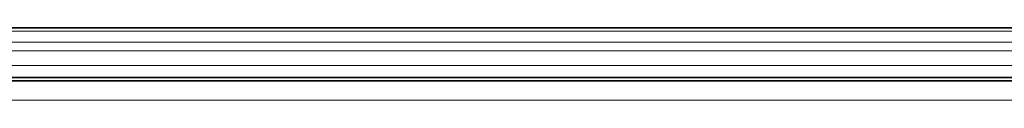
# Model space of a CAD drawing. Header units: millimetres. Extents: x 0 to 1118, y 0 to 864.
# Tile 70 of 91: x 833.07 to 887.3, y 320.59 to 324.59. Entities that reach past the tile are written whole.
import ezdxf

# ---------------------------------------------------------------- set-up
doc = ezdxf.new("R2010")
doc.units = ezdxf.units.MM

msp = doc.modelspace()

# ---------------------------------------------------------------- linework, layer by layer
at = {"color": 7, "linetype": 'Continuous', "lineweight": 35}
for p, q in [((976.664, 324.593), (731.431, 324.593)), ((977.149, 321.66), (730.946, 321.66)), ((976.664, 321.843), (731.431, 321.843))]:
    msp.add_line(p, q, dxfattribs=at)
at = {"color": 7, "linetype": 'Continuous', "lineweight": 18}
for p, q in [((976.664, 324.398), (731.431, 324.398)), ((976.664, 323.788), (731.431, 323.788)), ((976.664, 323.317), (731.431, 323.317)), ((976.664, 322.51), (731.431, 322.51)), ((976.664, 321.676), (731.431, 321.676)), ((977.149, 320.593), (730.946, 320.593))]:
    msp.add_line(p, q, dxfattribs=at)

doc.saveas('drawing.dxf')
